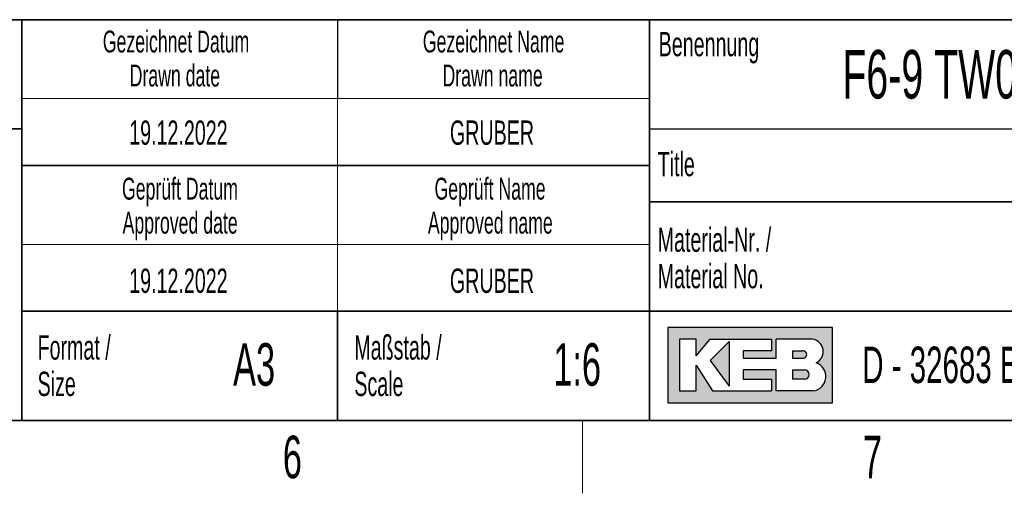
# Paper-space layout 'Blatt3' of a CAD drawing. Header units: millimetres. Extents: x 5 to 418, y 2 to 292.
# Tile 64 of 89: x 266 to 347, y 6 to 45. Entities that reach past the tile are written whole.
import ezdxf

# ---------------------------------------------------------------- set-up
doc = ezdxf.new("R2010")
doc.units = ezdxf.units.MM
doc.layers.add('SLD-0', color=7, linetype='Continuous')
doc.styles.add('SLDTEXTSTYLE0', font='TXT', dxfattribs={"width": 0.605})

psp = doc.layouts.new('Blatt3')

# ---------------------------------------------------------------- hatches: boundary and pattern name
at = {"linetype": 'Continuous'}
h = psp.add_hatch(color=7, dxfattribs=at)
h.paths.add_polyline_path([(319.519086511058, 13.45626988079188), (333.083981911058, 13.45626988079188), (333.083981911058, 19.65736492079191), (319.519086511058, 19.65736492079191)], flags=0)
edge = h.paths.add_edge_path(flags=0)
edge.add_arc((331.3188604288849, 15.61738520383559), 1.20464082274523, -81.72003226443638, 70.1709600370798, ccw=False)
edge.add_line((331.4923410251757, 14.42530131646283), (331.480008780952, 14.42519098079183))
edge.add_line((331.480008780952, 14.42519098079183), (328.4331606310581, 14.42519098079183))
edge.add_line((328.4331606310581, 14.42519098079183), (328.4331606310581, 16.16924896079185))
edge.add_line((328.4331606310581, 16.16924896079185), (325.7201815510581, 16.16924896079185))
edge.add_line((325.7201815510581, 16.16924896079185), (325.7201815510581, 15.39411208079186))
edge.add_line((325.7201815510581, 15.39411208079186), (328.0455921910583, 15.39411208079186))
edge.add_line((328.0455921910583, 15.39411208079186), (328.0455921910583, 14.42519098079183))
edge.add_line((328.0455921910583, 14.42519098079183), (323.2009866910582, 14.42519098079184))
edge.add_line((323.2009866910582, 14.42519098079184), (321.8444971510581, 16.55681740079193))
edge.add_line((321.8444971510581, 16.55681740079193), (321.8444971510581, 14.42519098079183))
edge.add_line((321.8444971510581, 14.42519098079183), (320.4880076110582, 14.42519098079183))
edge.add_line((320.4880076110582, 14.42519098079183), (320.4880076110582, 18.68844382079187))
edge.add_line((320.4880076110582, 18.68844382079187), (321.8444971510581, 18.68844382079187))
edge.add_line((321.8444971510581, 18.68844382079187), (321.8444971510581, 17.33195428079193))
edge.add_line((321.8444971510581, 17.33195428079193), (323.0072024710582, 18.68844382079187))
edge.add_line((323.0072024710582, 18.68844382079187), (328.0455921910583, 18.68844382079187))
edge.add_line((328.0455921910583, 18.68844382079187), (328.0455921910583, 17.71952272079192))
edge.add_line((328.0455921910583, 17.71952272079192), (325.7201815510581, 17.71952272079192))
edge.add_line((325.7201815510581, 17.71952272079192), (325.7201815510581, 17.13817006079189))
edge.add_line((325.7201815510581, 17.13817006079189), (328.4331606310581, 17.13817006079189))
edge.add_line((328.4331606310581, 17.13817006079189), (328.4331606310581, 18.68844382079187))
edge.add_line((328.4331606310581, 18.68844382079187), (331.4242487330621, 18.68844382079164))
edge.add_line((331.4242487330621, 18.68844382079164), (331.4256482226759, 18.68844382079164))
edge.add_line((331.4256482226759, 18.68844382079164), (331.4259454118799, 18.68845828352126))
edge.add_arc((331.2860949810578, 17.67430640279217), 1.023749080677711, -64.45894120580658, 82.14849338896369, ccw=False)
psp.add_hatch(color=7, dxfattribs=at).paths.add_polyline_path([(324.5574762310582, 14.81275942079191), (324.557476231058, 18.49465960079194), (323.0072024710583, 16.94438584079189)], flags=0)
h = psp.add_hatch(color=7, dxfattribs=at)
edge = h.paths.add_edge_path(flags=0)
edge.add_line((329.7896501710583, 17.13817006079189), (330.6013652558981, 17.13817006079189))
edge.add_arc((330.6568434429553, 17.42884639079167), 0.2959232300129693, 259.1945394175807, 460.8054605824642)
edge.add_line((330.6013652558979, 17.71952272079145), (329.7896501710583, 17.71952272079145))
edge.add_line((329.7896501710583, 17.71952272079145), (329.7896501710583, 17.13817006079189))
h = psp.add_hatch(color=7, dxfattribs=at)
edge = h.paths.add_edge_path(flags=0)
edge.add_line((329.7896501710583, 15.39411208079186), (330.7588584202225, 15.39411208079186))
edge.add_arc((330.7588584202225, 15.78168052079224), 0.3875684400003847, 270.0000000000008, 450.0000000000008)
edge.add_line((330.7588584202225, 16.16924896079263), (330.7386620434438, 16.16924896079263))
edge.add_line((330.7386620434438, 16.16924896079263), (329.7896501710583, 16.16924896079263))
edge.add_line((329.7896501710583, 16.16924896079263), (329.7896501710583, 15.39411208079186))

# ---------------------------------------------------------------- linework, layer by layer
at = {"layer": 'SLD-0', "lineweight": 35}
for p, q in [((225.616731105, 45), (266.3304509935, 45)), ((266.3304509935, 12), (266.3304509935, 45)), ((266.3304509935, 45), (266.3304509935, 12)), ((318, 45), (266.3304509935, 45)), ((318, 45), (318, 12)), ((318, 45), (318, 40.1053465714)), ((318, 45), (408, 45)), ((318, 45), (318, 12)), ((225.616731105, 36), (266.3304509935, 36)), ((266.3304509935, 33), (318, 33)), ((408, 30), (318, 30)), ((266.3304509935, 21), (318, 21)), ((292.3304509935, 21), (292.3304509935, 12)), ((318, 21), (390, 21)), ((26, 12), (408, 12)), ((225.616731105, 12), (266.3304509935, 12)), ((266.3304509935, 12), (318, 12)), ((408, 12), (318, 12))]:
    psp.add_line(p, q, dxfattribs=at)
at = {"layer": 'SLD-0'}
for p, q in [((292.3304509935, 45), (292.3304509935, 38.5)), ((318, 36), (408, 36)), ((331.4242487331, 18.6884438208), (331.4256482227, 18.6884438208)), ((331.4256482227, 18.6884438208), (331.4259454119, 18.6884582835)), ((331.480008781, 14.4251909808), (331.4923410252, 14.4253013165))]:
    psp.add_line(p, q, dxfattribs=at)
at = {"layer": 'SLD-0', "lineweight": 18}
for p, q in [((266.3304509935, 38.5), (318, 38.5)), ((292.3304509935, 38.5), (292.3304509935, 33)), ((292.3304509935, 33), (292.3304509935, 26.5)), ((266.3304509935, 26.5), (318, 26.5)), ((292.3304509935, 26.5), (292.3304509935, 21)), ((312.5, 6), (312.5, 12))]:
    psp.add_line(p, q, dxfattribs=at)
at = {"layer": 'SLD-0', "linetype": 'Continuous'}
for p, q in [((333.0839819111, 19.6573649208), (319.5190865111, 19.6573649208)), ((319.5190865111, 19.6573649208), (319.5190865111, 13.4562698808)), ((333.0839819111, 13.4562698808), (333.0839819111, 19.6573649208)), ((321.8444971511, 18.6884438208), (320.4880076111, 18.6884438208)), ((320.4880076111, 18.6884438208), (320.4880076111, 14.4251909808)), ((321.8444971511, 17.3319542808), (323.0072024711, 18.6884438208)), ((321.8444971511, 17.3319542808), (321.8444971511, 18.6884438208)), ((323.0072024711, 18.6884438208), (328.0455921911, 18.6884438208)), ((328.0455921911, 18.6884438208), (328.0455921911, 17.7195227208)), ((331.4242487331, 18.6884438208), (328.4331606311, 18.6884438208)), ((328.4331606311, 17.1381700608), (328.4331606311, 18.6884438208)), ((331.4242487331, 18.6884438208), (331.4256482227, 18.6884438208)), ((331.4256482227, 18.6884438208), (331.4259454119, 18.6884582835)), ((324.5574762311, 18.4946596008), (323.0072024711, 16.9443858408)), ((324.5574762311, 18.4946596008), (324.5574762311, 14.8127594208)), ((325.7201815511, 17.7195227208), (325.7201815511, 17.1381700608)), ((328.0455921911, 17.7195227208), (325.7201815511, 17.7195227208)), ((325.7201815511, 17.1381700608), (328.4331606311, 17.1381700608)), ((329.7896501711, 17.7195227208), (330.6013652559, 17.7195227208)), ((329.7896501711, 17.7195227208), (329.7896501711, 17.1381700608)), ((329.7896501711, 17.1381700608), (330.6013652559, 17.1381700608)), ((321.8444971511, 14.4251909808), (321.8444971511, 16.5568174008)), ((321.8444971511, 16.5568174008), (323.2009866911, 14.4251909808)), ((323.0072024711, 16.9443858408), (324.5574762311, 14.8127594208)), ((325.7201815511, 16.1692489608), (325.7201815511, 15.3941120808)), ((328.4331606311, 16.1692489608), (325.7201815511, 16.1692489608)), ((328.4331606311, 14.4251909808), (328.4331606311, 16.1692489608)), ((329.7896501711, 16.1692489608), (330.7588584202, 16.1692489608)), ((329.7896501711, 16.1692489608), (329.7896501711, 15.3941120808)), ((330.7386620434, 16.1692489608), (330.7588584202, 16.1692489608)), ((325.7201815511, 15.3941120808), (328.0455921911, 15.3941120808)), ((328.0455921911, 15.3941120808), (328.0455921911, 14.4251909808)), ((330.7588584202, 15.3941120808), (329.7896501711, 15.3941120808)), ((320.4880076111, 14.4251909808), (321.8444971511, 14.4251909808)), ((323.2009866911, 14.4251909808), (328.0455921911, 14.4251909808)), ((331.480008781, 14.4251909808), (328.4331606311, 14.4251909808)), ((331.480008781, 14.4251909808), (331.4923410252, 14.4253013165)), ((319.5190865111, 13.4562698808), (333.0839819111, 13.4562698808))]:
    psp.add_line(p, q, dxfattribs=at)
for centre, radius, start, end in [((331.2860949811, 17.6743064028), 1.023749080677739, 295.5410587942, 82.148493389), ((330.656843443, 17.4288463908), 0.2959232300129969, 259.1945394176, 100.8054605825), ((331.3188604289, 15.6173852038), 1.204640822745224, 278.2799677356, 70.1709600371), ((330.7588584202, 15.7816805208), 0.3875684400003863, 270, 90)]:
    psp.add_arc(centre, radius, start, end, dxfattribs=at)

# ---------------------------------------------------------------- texts
at = {"layer": 'SLD-0', "style": 'SLDTEXTSTYLE0'}
for s, insert, char_height, attachment_point in [('Gezeichnet Datum', (279.0254468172, 44.103942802), 1.8, 2), ('Gezeichnet Name', (305.1708434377, 44.1039425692), 1.8, 2), ('Benennung', (318.7636716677, 43.9908879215), 2, 1), ('F6-9 TW0 COMBIVERT', (333.8826865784, 42.5045192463), 4, 1), ('Drawn date', (278.9302899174, 41.3039429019), 1.8, 2), ('Drawn name', (305.0870934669, 41.303942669), 1.8, 2), ('19.12.2022', (279.2203041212, 36.6989570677), 2, 2), ('GRUBER', (305.0347663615, 36.6989570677), 2, 2), ('Title', (318.6797653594, 34.1107265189), 2, 1), ('Geprüft Datum', (279.349366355, 31.9851255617), 1.8, 2), ('Geprüft Name', (304.8761939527, 31.9851255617), 1.8, 2), ('Approved date', (279.3620221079, 29.1851256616), 1.8, 2), ('Approved name', (304.900256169, 29.1851256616), 1.8, 2), ('Material-Nr. /', (318.6797653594, 27.8878268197), 2, 1), ('19.12.2022', (279.2203041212, 24.5048723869), 2, 2), ('GRUBER', (305.0347663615, 24.5048723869), 2, 2), ('Material No.', (318.6797653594, 24.8878267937), 2, 1), ('Format /', (267.6250939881, 19.0115942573), 2, 1), ('Maßstab /', (293.7028556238, 19.0115944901), 2, 1), ('A3', (285.4514616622, 18.3608999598), 3.5, 2), ('1:6', (312.0470038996, 18.3609001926), 3.5, 2), ('D - 32683 Barntrup', (335.5202035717, 18.0786992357), 3, 1), ('Size', (267.6250939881, 16.0115942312), 2, 1), ('Scale', (293.7028556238, 16.011594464), 2, 1), ('6', (288.6027123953, 10.7429955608), 3.5, 2), ('7', (336.3527123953, 10.7429955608), 3.5, 2)]:
    psp.add_mtext(s, dxfattribs=dict(at, insert=insert, char_height=char_height, attachment_point=attachment_point))

doc.saveas('drawing.dxf')
